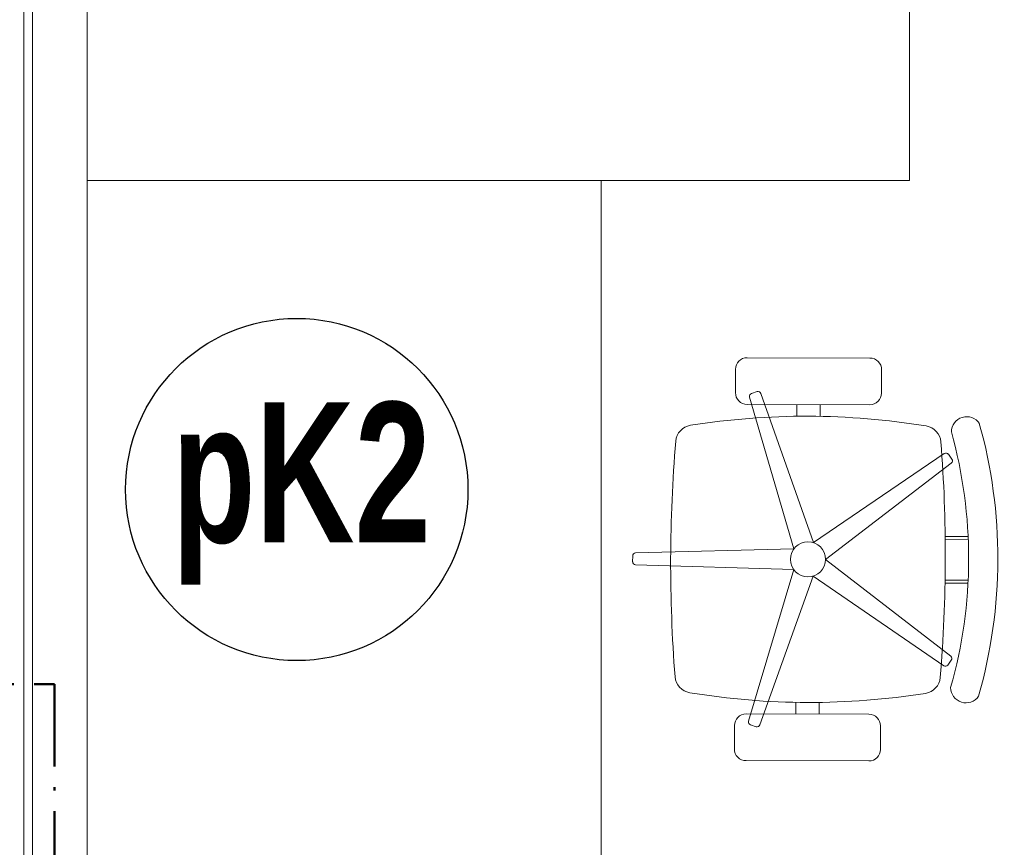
# Model space of a CAD drawing. Header units: inches. Extents: x 57112 to 98566, y -51777 to -16564.
# Tile 65 of 138: x 74315 to 74459, y -20681 to -20560. Entities that reach past the tile are written whole.
import ezdxf

# ---------------------------------------------------------------- set-up
doc = ezdxf.new("R2010")
doc.units = ezdxf.units.IN
doc.header["$MEASUREMENT"] = 0
doc.linetypes.add('ACAD_ISO10W100', pattern=[18.5, 12, -3, 0.5, -3])
doc.linetypes.add('DASHED', pattern=[0.75, 0.5, -0.25])
doc.layers.get('0').update_dxf_attribs({"color": 251, "lineweight": 0})
for name, color, linetype, lineweight in [('## 02 KS NAD POSADZKĄ', 3, 'DASHED', 30), ('## 02 KS PION', 3, 'Continuous', 30), ('p--meble wyp.', 251, 'Continuous', 0), ('p--płyta GK', 251, 'Continuous', 0)]:
    doc.layers.add(name, color=color, linetype=linetype, lineweight=lineweight)
doc.styles.add('GENERATED_STYLE_7', font='arialbd.ttf', dxfattribs={"width": 0.75})

# ---------------------------------------------------------------- blocks, each defined once
blk = doc.blocks.new('krzesło obrotowe')
for p, q in [((7.39, 24.53), (-7.53, 24.49)), ((-8.95, 23.07), (-8.94, 20.22)), ((8.82, 20.27), (8.82, 23.12)), ((6.18, 20.4), (6.88, 20.18)), ((-0.66, 2.03), (5.74, 20.18)), ((7.11, 19.74), (1.72, 1.26)), ((-7.51, 18.81), (7.41, 18.85)), ((-1.47, 18.82), (-1.47, 17.39)), ((1.37, 18.83), (1.37, 17.4)), ((-17.49, 12.18), (-17.07, 12.78)), ((-16.58, 12.86), (-0.66, 2.03)), ((-2.13, -0.01), (-17.42, 11.69)), ((-19.49, 2.43), (-16.69, 2.44)), ((-19.48, 2.79), (-16.68, 2.79)), ((1.72, 1.26), (20.97, 0.78)), ((21.31, 0.43), (21.32, -0.3)), ((-17.36, -11.79), (-2.13, -0.01)), ((20.97, -0.66), (1.73, -1.25)), ((-0.65, -2.03), (-16.51, -12.96)), ((5.85, -20.15), (-0.65, -2.03)), ((1.73, -1.25), (7.22, -19.7)), ((-19.48, -2.54), (-16.67, -2.53)), ((-19.46, -2.9), (-16.67, -2.89)), ((-16.99, -12.87), (-17.42, -12.28)), ((-1.37, -18.83), (-1.37, -17.4)), ((1.47, -18.82), (1.47, -17.39)), ((-7.41, -18.85), (7.51, -18.81)), ((-8.82, -23.12), (-8.82, -20.27)), ((6.99, -20.14), (6.3, -20.37)), ((8.94, -20.22), (8.95, -23.07)), ((7.53, -24.49), (-7.39, -24.53))]:
    blk.add_line(p, q)
blk.add_circle((0, 0), 2.13)
for centre, radius, start, end in [((-7.53, 23.07), 1.42, 90.1621, 180.1621), ((7.4, 23.11), 1.42, 0.1621, 90.1621), ((6.07, 20.06), 0.355, 72.1621, 160.5763), ((-7.52, 20.23), 1.42, 180.1621, 270.1621), ((6.77, 19.84), 0.355, 343.748, 72.1621), ((7.4, 20.27), 1.42, 270.1621, 0.1621), ((-19.3, 15.49), 1.86, 0.1621, 146.0387), ((0.21, -73.23), 90.64, 81.0595, 99.2648), ((37.88, 0.11), 60.97, 164.3717, 195.9526), ((-14.04, 14.12), 2.13, 99.2648, 175.6008), ((13.96, 14.2), 2.13, 4.7235, 81.0595), ((37.88, 0.11), 57.42, 164.4503, 195.874), ((-163.51, -0.46), 180.21, 355.6008, 4.7235), ((163.51, 0.46), 180.21, 175.6008, 184.7235), ((-17.21, 11.98), 0.355, 144.1621, 232.5763), ((-16.78, 12.57), 0.355, 55.748, 144.1621), ((20.96, 0.42), 0.355, 0.1621, 88.5763), ((20.96, -0.31), 0.355, 271.748, 0.1621), ((-17.14, -12.07), 0.355, 127.748, 216.1621), ((-16.71, -12.66), 0.355, 216.1621, 304.5763), ((14.04, -14.12), 2.13, 279.2648, 355.6008), ((-13.96, -14.2), 2.13, 184.7235, 261.0595), ((-19.21, -15.6), 1.86, 214.2856, 0.1621), ((-0.21, 73.23), 90.64, 261.0595, 279.2648), ((-7.4, -20.27), 1.42, 90.1621, 180.1621), ((7.52, -20.23), 1.42, 0.1621, 90.1621), ((6.19, -20.03), 0.355, 199.748, 288.1621), ((6.88, -19.8), 0.355, 288.1621, 16.5763), ((-7.4, -23.11), 1.42, 180.1621, 270.1621), ((7.53, -23.07), 1.42, 270.1621, 0.1621)]:
    blk.add_arc(centre, radius, start, end)

msp = doc.modelspace()

# ---------------------------------------------------------------- linework, layer by layer
at = {"layer": '## 02 KS NAD POSADZKĄ', "color": 6, "linetype": 'ACAD_ISO10W100', "lineweight": 50}
for p, q in [((74299.069, -20657.227, 151.8), (74320.532, -20657.227, 151.8)), ((74320.532, -20657.227, 151.8), (74320.532, -20729.6, 151.8))]:
    msp.add_line(p, q, dxfattribs=at)
at = {"layer": '## 02 KS PION', "color": 3, "lineweight": 30}
msp.add_circle((74355.878, -20628.793, 151.8), 24.979, dxfattribs=at)
at = {"layer": 'p--meble wyp.', "linetype": 'Continuous', "lineweight": 5, "elevation": 151.8}
for points in [[(74325.282, -20583.696), (74445.282, -20583.696), (74445.282, -20523.696), (74325.282, -20523.696)], [(74400.282, -20723.696), (74325.282, -20723.696), (74325.282, -20583.696), (74400.282, -20583.696)]]:
    msp.add_lwpolyline(points, close=True, dxfattribs=at)
at = {"layer": 'p--płyta GK', "ltscale": 35}
for p, q in [((74317.296, -20732.783, 151.8), (74317.296, -20462.233, 151.8)), ((74316.046, -20734.033, 151.8), (74316.046, -20463.483, 151.8))]:
    msp.add_line(p, q, dxfattribs=at)

# ---------------------------------------------------------------- block references
at = {"layer": 'p--meble wyp.', "linetype": 'Continuous', "lineweight": 5, "xscale": -1.2, "yscale": 1.2, "zscale": 1.2}
msp.add_blockref('krzesło obrotowe', (74430.482, -20638.985, 151.8), dxfattribs=at)

# ---------------------------------------------------------------- texts
at = {"layer": '## 02 KS PION', "color": 3, "lineweight": 50, "style": 'GENERATED_STYLE_7', "width": 0.7}
msp.add_text('pK2', height=20.4724, dxfattribs=at).set_placement((74337.64, -20636.523, 489.541))

doc.saveas('drawing.dxf')
